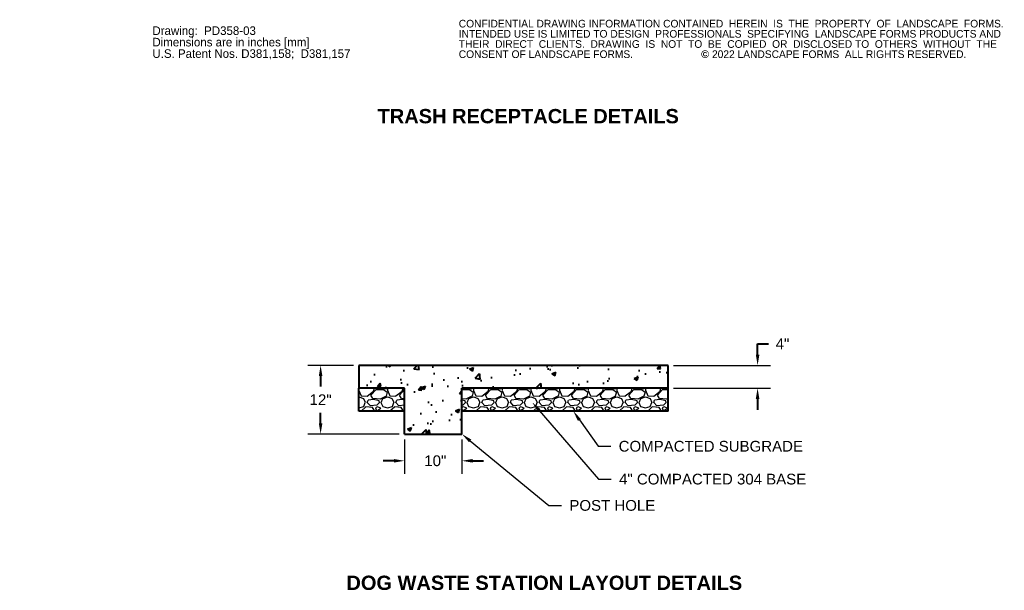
# Model space of a CAD drawing. Header units: feet. Extents: x -267 to 798, y -104 to 134.
# Tile 2 of 5: x 4 to 176, y -89 to 11. Entities that reach past the tile are written whole.
import ezdxf
from ezdxf import colors
from ezdxf.entities.mleader import LeaderData, LeaderLine
from ezdxf.math import Vec2, Vec3

# ---------------------------------------------------------------- set-up
doc = ezdxf.new("R2010")
doc.units = ezdxf.units.FT
doc.header["$LTSCALE"] = 20
doc.header["$MEASUREMENT"] = 0
doc.linetypes.add('SLD-Solid', pattern=[0])
doc.layers.add('LANDSCAPEFORMS', color=7, linetype='SLD-Solid')
doc.layers.add('MCD-TEXT', color=7, linetype='Continuous')
doc.layers.add('MCD-P-CONC', color=253, linetype='Continuous', lineweight=40)
doc.styles.add('MCD basic', font='arial.ttf', dxfattribs={"height": 0.125})
doc.styles.add('SLDTEXTSTYLE0', font='txt')
doc.styles.add('SLDTEXTSTYLE1', font='txt')
doc.dimstyles.new('MCD-ENG', dxfattribs={"dimtxt": 0.125, "dimasz": 0.125, "dimexe": 0.15, "dimexo": 0.0625, "dimgap": 0.09, "dimtad": 0, "dimzin": 0, "dimdsep": 46, "dimtxsty": 'MCD basic', "dimcen": 0.09, "dimclrd": 256, "dimclre": 256, "dimclrt": 256, "dimadec": 1, "dimazin": 1, "dimtfac": 1, "dimtofl": 0, "dimtmove": 0, "dimatfit": 3, "dimfxl": 1, "dimtolj": 1, "dimtzin": 0, "dimlwd": -1, "dimarcsym": 0})

# ---------------------------------------------------------------- blocks, each defined once
blk = doc.blocks.new('*D89')
at = {"layer": 'Defpoints', "color": 0, "ltscale": 0.25, "transparency": 16777216}
for p in [(117.6632589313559, -49.49925726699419), (117.6632589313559, -53.49925726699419), (133.2646348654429, -53.49925726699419)]:
    blk.add_point(p, dxfattribs=at)
at = {"layer": 'MCD-P-CONC', "ltscale": 0.25, "transparency": 16777216}
for p, q in [((133.2646348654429, -47.62425726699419), (133.2646348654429, -45.74925726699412)), ((133.2646348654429, -45.74925726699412), (135.1396348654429, -45.74925726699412)), ((133.2646348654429, -55.37425726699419), (133.2646348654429, -57.24925726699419))]:
    blk.add_line(p, q, dxfattribs=at)
at = {"layer": 'MCD-P-CONC', "lineweight": -2, "ltscale": 0.25, "transparency": 16777216}
for p, q in [((118.6007589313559, -49.49925726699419), (135.5146348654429, -49.49925726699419)), ((118.6007589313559, -53.49925726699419), (135.5146348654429, -53.49925726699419))]:
    blk.add_line(p, q, dxfattribs=at)
at = {"layer": 'MCD-P-CONC', "ltscale": 0.25, "transparency": 16777216}
for points in [[(132.9521348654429, -47.62425726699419), (133.5771348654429, -47.62425726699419), (133.2646348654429, -49.49925726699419)], [(132.9521348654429, -55.37425726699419), (133.5771348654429, -55.37425726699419), (133.2646348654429, -53.49925726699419)]]:
    blk.add_solid(points, dxfattribs=at)
at = {"layer": 'MCD-P-CONC', "ltscale": 0.25, "transparency": 16777216, "insert": (137.6049145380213, -45.74925726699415), "char_height": 1.875, "attachment_point": 5, "style": 'MCD basic'}
blk.add_mtext('\\A1;4"', dxfattribs=at)
blk = doc.blocks.new('*D90')
at = {"layer": 'Defpoints', "color": 0, "ltscale": 0.25, "transparency": 16777216}
for p in [(57.00587517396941, -49.49925726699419), (63.66325893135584, -49.49925726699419), (71.66325893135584, -61.49925726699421)]:
    blk.add_point(p, dxfattribs=at)
at = {"layer": 'MCD-P-CONC', "lineweight": -2, "ltscale": 0.25, "transparency": 16777216}
for p, q in [((62.72575893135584, -49.49925726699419), (54.75587517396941, -49.49925726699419)), ((70.72575893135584, -61.49925726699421), (54.75587517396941, -61.49925726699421))]:
    blk.add_line(p, q, dxfattribs=at)
at = {"layer": 'MCD-P-CONC', "ltscale": 0.25, "transparency": 16777216}
for p, q in [((57.00587517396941, -51.37425726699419), (57.00587517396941, -53.20757126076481)), ((57.00587517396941, -59.62425726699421), (57.00587517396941, -57.79094327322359))]:
    blk.add_line(p, q, dxfattribs=at)
for points in [[(56.69337517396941, -51.37425726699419), (57.31837517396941, -51.37425726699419), (57.00587517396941, -49.49925726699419)], [(56.69337517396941, -59.62425726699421), (57.31837517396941, -59.62425726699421), (57.00587517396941, -61.49925726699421)]]:
    blk.add_solid(points, dxfattribs=at)
at = {"layer": 'MCD-P-CONC', "ltscale": 0.25, "transparency": 16777216, "insert": (57.00587517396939, -55.4992572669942), "char_height": 1.875, "attachment_point": 5, "rotation": 359, "style": 'MCD basic'}
blk.add_mtext('\\A1;12"', dxfattribs=at)
blk = doc.blocks.new('*D91')
at = {"layer": 'Defpoints', "color": 0, "ltscale": 0.25, "transparency": 16777216}
for p in [(71.66325893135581, -61.49925726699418), (81.66325893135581, -61.49925726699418), (81.66325893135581, -66.16842974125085)]:
    blk.add_point(p, dxfattribs=at)
at = {"layer": 'MCD-P-CONC', "lineweight": -2, "ltscale": 0.25, "transparency": 16777216}
for p, q in [((71.66325893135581, -62.43675726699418), (71.66325893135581, -68.41842974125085)), ((81.66325893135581, -62.43675726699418), (81.66325893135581, -68.41842974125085))]:
    blk.add_line(p, q, dxfattribs=at)
at = {"layer": 'MCD-P-CONC', "ltscale": 0.25, "transparency": 16777216}
for p, q in [((69.78825893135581, -66.16842974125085), (67.91325893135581, -66.16842974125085)), ((83.53825893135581, -66.16842974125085), (85.41325893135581, -66.16842974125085))]:
    blk.add_line(p, q, dxfattribs=at)
for points in [[(69.78825893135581, -65.85592974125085), (69.78825893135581, -66.48092974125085), (71.66325893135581, -66.16842974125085)], [(83.53825893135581, -65.85592974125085), (83.53825893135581, -66.48092974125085), (81.66325893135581, -66.16842974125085)]]:
    blk.add_solid(points, dxfattribs=at)
at = {"layer": 'MCD-P-CONC', "ltscale": 0.25, "transparency": 16777216, "insert": (77.02479587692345, -66.16842974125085), "char_height": 1.875, "attachment_point": 5, "style": 'MCD basic'}
blk.add_mtext('\\A1;10"', dxfattribs=at)
blk = doc.blocks.new('SW_NOTE_0')
at = {"layer": 'LANDSCAPEFORMS', "color": 0, "char_height": 1.5, "attachment_point": 1, "style": 'SLDTEXTSTYLE0'}
for s, insert in [('Drawing:  PD358-03', (0, 2.100840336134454)), ('Dimensions are in inches [mm]', (0, 0.1008403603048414)), ('U.S. Patent Nos. D381,158;  D381,157', (0, -1.899159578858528))]:
    blk.add_mtext(s, dxfattribs=dict(at, insert=insert))
blk = doc.blocks.new('SW_NOTE_0_1')
at = {"layer": 'LANDSCAPEFORMS', "color": 0, "char_height": 1.333333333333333, "attachment_point": 1, "style": 'SLDTEXTSTYLE1'}
for s, insert in [('CONFIDENTIAL DRAWING INFORMATION CONTAINED  HEREIN  IS  THE  PROPERTY  OF  LANDSCAPE  FORMS.  ', (0, 1.867413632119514)), ('INTENDED USE IS LIMITED TO DESIGN  PROFESSIONALS  SPECIFYING  LANDSCAPE FORMS PRODUCTS AND ', (0, 0.08963587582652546)), ('THEIR  DIRECT  CLIENTS.  DRAWING  IS  NOT  TO  BE  COPIED  OR  DISCLOSED TO  OTHERS  WITHOUT  THE  ', (0, -1.688141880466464)), ('CONSENT OF LANDSCAPE FORMS.                        {\\fArial|b1|i0|c0|p34;© }2022 LANDSCAPE FORMS  ALL RIGHTS RESERVED.', (0, -3.465919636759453))]:
    blk.add_mtext(s, dxfattribs=dict(at, insert=insert))
blk = doc.blocks.new('*D105')
at = {"layer": 'Defpoints', "color": 0, "ltscale": 0.25, "transparency": 16777216}
for p in [(117.6632589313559, -49.49925726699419), (117.6632589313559, -53.49925726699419), (133.2646348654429, -53.49925726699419)]:
    blk.add_point(p, dxfattribs=at)
at = {"layer": 'MCD-P-CONC', "ltscale": 0.25, "transparency": 16777216}
for p, q in [((133.2646348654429, -47.62425726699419), (133.2646348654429, -45.74925726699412)), ((133.2646348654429, -45.74925726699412), (135.1396348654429, -45.74925726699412)), ((133.2646348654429, -55.37425726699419), (133.2646348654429, -57.24925726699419))]:
    blk.add_line(p, q, dxfattribs=at)
at = {"layer": 'MCD-P-CONC', "lineweight": -2, "ltscale": 0.25, "transparency": 16777216}
for p, q in [((118.6007589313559, -49.49925726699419), (135.5146348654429, -49.49925726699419)), ((118.6007589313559, -53.49925726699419), (135.5146348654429, -53.49925726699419))]:
    blk.add_line(p, q, dxfattribs=at)
at = {"layer": 'MCD-P-CONC', "ltscale": 0.25, "transparency": 16777216}
for points in [[(132.9521348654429, -47.62425726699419), (133.5771348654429, -47.62425726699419), (133.2646348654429, -49.49925726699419)], [(132.9521348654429, -55.37425726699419), (133.5771348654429, -55.37425726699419), (133.2646348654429, -53.49925726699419)]]:
    blk.add_solid(points, dxfattribs=at)
at = {"layer": 'MCD-P-CONC', "ltscale": 0.25, "transparency": 16777216, "insert": (137.6049145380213, -45.74925726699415), "char_height": 1.875, "attachment_point": 5, "style": 'MCD basic'}
blk.add_mtext('\\A1;4"', dxfattribs=at)

msp = doc.modelspace()

# ---------------------------------------------------------------- hatches: boundary and pattern name
at = {"layer": 'MCD-P-CONC', "ltscale": 0.25}
h = msp.add_hatch(dxfattribs=at)
h.set_pattern_fill('AR-CONC', color=256)
h.set_pattern_definition([(49.99999999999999, (-1.344416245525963, 49.00359496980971), (7.172601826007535, -0.6275213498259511), [0.75, -8.25]), (355, (-1.344416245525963, 49.00359496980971), (-1.38751333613, 7.521921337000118), [0.6, -6.6]), (100.45144446, (-0.746699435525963, 48.95130152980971), (5.78508846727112, 6.894399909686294), [0.6374019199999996, -7.011421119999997]), (46.18420000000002, (-1.344416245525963, 51.00359496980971), (10.67241330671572, -1.655192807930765), [1.124999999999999, -12.37499999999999]), (96.63563549, (-0.455048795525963, 50.86566189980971), (9.346619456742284, 9.741186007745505), [0.95610342, -10.5171376]), (351.1841639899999, (-1.344416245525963, 51.00359496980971), (9.346619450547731, 9.741186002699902), [0.9, -9.90000001]), (21, (-0.3444162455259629, 50.50359496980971), (5.969070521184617, -4.026188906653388), [0.75, -8.25]), (326.0000000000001, (-0.3444162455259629, 50.50359496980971), (2.433153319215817, 7.25150045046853), [0.6, -6.6]), (71.45144474, (0.1530062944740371, 50.16807922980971), (8.402223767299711, 3.225311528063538), [0.6374019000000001, -7.01142112]), (37.50000000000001, (-1.344416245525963, 49.00359496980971), (0.1215985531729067, 3.328938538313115), [0, -6.52, 0, -6.7, 0, -6.625]), (7.499999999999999, (-1.344416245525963, 49.00359496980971), (2.630695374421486, 3.944117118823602), [0, -3.82, 0, -6.37, 0, -2.525]), (327.5, (-3.574416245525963, 49.00359496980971), (5.33822436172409, -0.2255487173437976), [0, -2.5, 0, -7.8, 0, -10.35]), (317.5, (-4.574416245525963, 49.00359496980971), (5.831861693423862, 1.001049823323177), [0, -3.25, 0, -5.18, 0, -7.35])])
h.paths.add_polyline_path([(71.66325893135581, -61.49925726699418), (81.66325893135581, -61.49925726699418), (81.66325893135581, -53.49925726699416), (117.6632589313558, -53.49925726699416), (117.6632589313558, -49.49925726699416), (63.66325893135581, -49.49925726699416), (63.66325893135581, -53.49925726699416), (71.66325893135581, -53.49925726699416)])
at = {"layer": 'MCD-TEXT', "ltscale": 0.25}
h = msp.add_hatch(dxfattribs=at)
h.set_pattern_fill('GRAVEL', color=256, scale=5)
h.set_pattern_definition([(228.012787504, (2.255583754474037, 54.00359496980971), (-40.00000000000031, -45.00000000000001), [0.67268, -66.5954402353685]), (184.969740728, (1.805583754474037, 53.50359496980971), (59.99999999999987, 5.000000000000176), [1.15434, -114.27962380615]), (132.510447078, (0.655583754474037, 53.40359496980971), (50.00000000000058, -54.99999999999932), [0.8139400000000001, -80.5801629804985]), (267.273689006, (-1.294416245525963, 52.15359496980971), (5.000000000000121, 100.0000000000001), [1.051189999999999, -104.067790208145]), (292.833654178, (-1.344416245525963, 51.10359496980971), (-24.99999999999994, 60.00000000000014), [1.030774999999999, -102.0468656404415]), (357.273689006, (-0.9444162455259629, 50.15359496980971), (-100.0000000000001, 5.000000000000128), [1.051189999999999, -104.067790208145]), (37.6942404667, (0.105583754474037, 50.10359496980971), (-64.99999999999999, -49.99999999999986), [1.390145, -137.62424274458]), (72.2553283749, (1.205583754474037, 50.95359496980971), (35.00000000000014, 110), [1.312439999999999, -129.9316074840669]), (121.429565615, (1.605583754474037, 52.20359496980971), (-40.0000000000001, 64.99999999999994), [1.05475, -104.420365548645]), (175.236358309, (1.055583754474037, 53.10359496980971), (54.99999999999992, -5.00000000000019), [1.20416, -59.0038128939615]), (222.397437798, (-0.144416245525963, 53.20359496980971), (-59.99999999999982, -54.99999999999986), [1.55724, -154.1668750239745]), (138.814074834, (3.655583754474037, 52.10359496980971), (-35.00000000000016, 30), [0.5315049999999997, -52.61922406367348]), (171.46923439, (3.255583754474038, 52.45359496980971), (64.99999999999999, -9.999999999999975), [1.011185, -100.107557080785]), (225, (2.255583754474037, 52.60359496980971), (-5.551115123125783e-16, -4.999999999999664), [0.707105, -6.3639628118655]), (203.198590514, (1.905583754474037, 53.20359496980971), (24.99999999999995, 9.999999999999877), [0.38079, -37.6980755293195]), (291.801409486, (1.555583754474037, 53.05359496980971), (-4.99999999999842, 15.00000000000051), [0.538515, -26.3873090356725]), (30.96375653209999, (1.755583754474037, 52.55359496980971), (15.00000000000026, 9.999999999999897), [0.8746449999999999, -28.28011447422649]), (161.565051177, (2.505583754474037, 53.00359496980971), (10.00000000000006, -4.999999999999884), [0.6324549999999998, -15.17893330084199]), (16.389540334, (-1.344416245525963, 53.05359496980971), (49.99999999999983, 15.00000000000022), [0.886, -87.714225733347]), (70.3461759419, (-0.4944162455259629, 53.30359496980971), (-20.0000000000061, -55.00000000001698), [0.7433049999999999, -73.58703873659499]), (293.198590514, (2.505583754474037, 54.00359496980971), (-9.999999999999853, 24.99999999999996), [0.761575, -37.3172905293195]), (343.610459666, (2.805583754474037, 53.30359496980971), (-49.99999999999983, 15.00000000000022), [0.8859999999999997, -87.71422573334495]), (339.44395478, (-1.344416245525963, 49.95359496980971), (-25.00000000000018, 10.00000000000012), [0.8543999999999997, -41.86561872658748]), (294.775140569, (-0.5444162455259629, 49.65359496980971), (-25.00000000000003, 55.00000000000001), [0.71589, -70.87321531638]), (66.8014094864, (2.555583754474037, 49.00359496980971), (9.999999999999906, 24.99999999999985), [0.761575, -37.3172905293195]), (17.3540246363, (2.855583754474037, 49.70359496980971), (-64.99999999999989, -19.99999999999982), [0.838155, -82.97711807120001]), (69.44395478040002, (0.105583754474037, 49.00359496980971), (-10.00000000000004, -24.99999999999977), [0.4271999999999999, -42.29281872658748]), (101.309932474, (2.255583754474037, 49.00359496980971), (-4.999999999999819, 20.00000000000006), [0.25495, -25.240147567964]), (165.963756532, (2.205583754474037, 49.25359496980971), (14.99999999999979, -5.000000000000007), [1.030775, -19.5847531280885]), (186.009005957, (1.205583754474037, 49.50359496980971), (50.00000000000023, 4.999999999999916), [0.9552499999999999, -94.56961587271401]), (303.690067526, (1.755583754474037, 52.10359496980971), (-4.999999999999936, 9.999999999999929), [0.7211099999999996, -17.30664637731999]), (353.157226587, (2.155583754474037, 51.50359496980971), (85.00000000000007, -10.00000000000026), [1.25897, -124.6378131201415]), (60.9453959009, (3.405583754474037, 51.35359496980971), (-19.99999999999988, -34.99999999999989), [0.51478, -50.963370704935]), (90, (3.655583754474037, 51.80359496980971), (-4.999999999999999, 5), [0.3, -4.699999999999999]), (120.256437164, (1.105583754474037, 49.65359496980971), (20.00000000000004, -35.00000000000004), [0.69462, -68.76759994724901]), (48.01278750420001, (0.7555837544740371, 50.25359496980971), (40, 44.99999999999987), [1.34536, -65.92276023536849]), (0, (1.655583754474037, 51.25359496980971), (5, 5), [1.3, -3.7]), (325.3048464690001, (2.955583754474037, 51.25359496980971), (50.0000000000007, -34.99999999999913), [0.7905699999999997, -78.26637150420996]), (254.054604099, (3.605583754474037, 50.80359496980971), (-5.000000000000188, -20.00000000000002), [0.72801, -35.6725394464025]), (207.645975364, (3.405583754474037, 50.10359496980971), (-94.99999999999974, -50.00000000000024), [1.185325, -117.347370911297]), (175.42607874, (2.355583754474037, 49.55359496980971), (-64.99999999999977, 5.000000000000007), [1.253995, -124.1453670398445])])
h.paths.add_polyline_path([(71.66325893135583, -57.49925726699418), (71.66325893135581, -53.49925726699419), (63.66325893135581, -53.49925726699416), (63.66325893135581, -57.49925726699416)])
h.paths.add_polyline_path([(81.66325893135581, -53.49925726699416), (81.66325893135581, -57.49925726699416), (117.6632589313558, -57.49925726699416), (117.6632589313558, -53.49925726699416)])

# ---------------------------------------------------------------- linework, layer by layer
at = {"layer": 'MCD-P-CONC', "ltscale": 0.25}
for p, q in [((117.6632589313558, -49.49925726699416), (63.66325893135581, -49.49925726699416)), ((71.66325893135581, -53.49925726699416), (63.66325893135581, -53.49925726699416)), ((117.6632589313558, -53.49925726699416), (81.66325893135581, -53.49925726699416)), ((71.66325893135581, -57.49925726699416), (63.66325893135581, -57.49925726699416)), ((117.6632589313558, -57.49925726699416), (81.66325893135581, -57.49925726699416))]:
    msp.add_line(p, q, dxfattribs=at)
at = {"layer": 'MCD-P-CONC', "ltscale": 0.25, "flags": 128}
for points in [[(63.66325893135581, -49.49925726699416), (63.66325893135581, -53.49925726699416)], [(117.6632589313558, -57.49925726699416), (117.6632589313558, -49.49925726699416)], [(63.66325893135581, -57.49925726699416), (63.66325893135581, -53.49925726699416)], [(71.66325893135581, -61.49925726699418), (71.66325893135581, -53.49925726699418)], [(81.66325893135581, -61.49925726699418), (81.66325893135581, -53.49925726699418)], [(71.66325893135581, -61.49925726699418), (81.66325893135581, -61.49925726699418)]]:
    msp.add_lwpolyline(points, dxfattribs=at)

# ---------------------------------------------------------------- block references
at = {"layer": 'LANDSCAPEFORMS'}
for name, p in [('SW_NOTE_0_1', (81.11588932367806, 8.956306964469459)), ('SW_NOTE_0', (27.65223816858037, 7.57896889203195))]:
    msp.add_blockref(name, p, dxfattribs=at)

# ---------------------------------------------------------------- texts
at = {"layer": 'MCD-TEXT', "ltscale": 0.25, "char_height": 2.5, "style": 'MCD basic'}
for s, insert, width, attachment_point in [('{\\fArial|b1|i0|c0|p34;TRASH RECEPTACLE DETAILS}', (66.95023884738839, -4.744639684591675), 68.12928233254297, 1), ('{\\fArial|b1|i0|c0|p34;DOG WASTE STATION LAYOUT DETAILS}', (96.04468273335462, -87.48293616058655), 82.86473529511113, 5)]:
    msp.add_mtext(s, dxfattribs=dict(at, insert=insert, width=width, attachment_point=attachment_point))

# ---------------------------------------------------------------- dimensions: what is measured, and where the dimension line sits
at = {"layer": 'MCD-P-CONC', "ltscale": 0.25}
for picture in ['*D89', '*D105']:
    dim = msp.add_linear_dim(base=(133.2646348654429, -53.49925726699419), p1=(117.6632589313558, -49.49925726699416), p2=(117.6632589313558, -53.49925726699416), angle=90, text='4"', dimstyle='MCD-ENG', override={"dimtoh": 1, "dimpost": "'"}, dxfattribs=at)
    dim.commit()
    dim.dimension.update_dxf_attribs({"geometry": picture, "text_midpoint": (137.6049145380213, -45.74925726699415), "dimtype": 160})
dim = msp.add_linear_dim(base=(57.00587517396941, -49.49925726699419), p1=(71.66325893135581, -61.49925726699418), p2=(63.66325893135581, -49.49925726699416), angle=90, text='12"', dimstyle='MCD-ENG', override={"dimtih": 1, "dimpost": "'"}, dxfattribs=at)
dim.commit()
dim.dimension.update_dxf_attribs({"geometry": '*D90', "text_midpoint": (57.00587517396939, -55.4992572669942), "text_rotation": 359})
dim = msp.add_linear_dim(base=(81.66325893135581, -66.16842974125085), p1=(71.66325893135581, -61.49925726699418), p2=(81.66325893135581, -61.49925726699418), text='10"', dimstyle='MCD-ENG', override={"dimpost": "'"}, dxfattribs=at)
dim.commit()
dim.dimension.update_dxf_attribs({"geometry": '*D91', "text_midpoint": (77.02479587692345, -66.16842974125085), "dimtype": 160})

# ---------------------------------------------------------------- leaders
at = {"layer": 'MCD-TEXT', "ltscale": 0.25}
ml = msp.add_multileader_mtext('Standard', dxfattribs=at)
ml.set_content('6" CONCRETE SLAB', color=256, style='MCD basic')
ml.set_leader_properties()
ml.build(insert=Vec2(0, 0))
ml.multileader.update_dxf_attribs({"dogleg_length": 0.15, "arrow_head_size": 1.875, "scale": 15})
ctx = ml.context
ctx.base_point, ctx.scale, ctx.char_height, ctx.arrow_head_size, ctx.landing_gap_size, ctx.plane_origin = Vec3(394.8885780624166, -43.91794861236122), 15, 1.875, 1.875, 1.35, Vec3(438.4985144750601, -59.80271792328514)
ctx.text_align_type = 2
notes = []
notes.append((ctx, [(1, (1, 1, 0), (424.8390043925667, -43.91794861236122), (-1, 0), 2.25, [(0, [(430.4000259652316, -50.38491150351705)], 0, [])])]))
ctx.mtext.insert, ctx.mtext.width, ctx.mtext.alignment, ctx.mtext.flow_direction = Vec3(421.2390043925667, -42.96446123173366), 45.89470291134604, 3, 5
ml = msp.add_multileader_mtext('Standard', dxfattribs=at)
ml.set_content('DOG WASTE STATION\\PSEE DETAIL', color=256, style='MCD basic')
ml.set_leader_properties()
ml.build(insert=Vec2(0, 0))
ml.multileader.update_dxf_attribs({"dogleg_length": 0.15, "arrow_head_size": 1.875, "scale": 15})
ctx = ml.context
ctx.base_point, ctx.scale, ctx.char_height, ctx.arrow_head_size, ctx.landing_gap_size, ctx.plane_origin = Vec3(405.3803665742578, -66.04634815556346), 15, 1.875, 1.875, 1.35, Vec3(443.087985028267, -49.90494400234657)
ctx.text_align_type = 2
notes.append((ctx, [(1, (1, 1, 0), (438.0000459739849, -66.04634815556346), (-1, 0), 2.25, [(0, [(443.087985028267, -49.90494400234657)], 0, [])])]))
ctx.mtext.insert, ctx.mtext.width, ctx.mtext.alignment, ctx.mtext.flow_direction = Vec3(434.4000459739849, -65.0928607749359), 45.89470291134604, 3, 5
ml = msp.add_multileader_mtext('Standard', dxfattribs=at)
ml.set_content('4" COMPACTED 304 BASE', color=256, style='MCD basic')
ml.set_leader_properties()
ml.build(insert=Vec2(0, 0))
ml.multileader.update_dxf_attribs({"dogleg_length": 0.15, "arrow_head_size": 1.875, "scale": 15})
ctx = ml.context
ctx.base_point, ctx.scale, ctx.char_height, ctx.arrow_head_size, ctx.landing_gap_size, ctx.plane_origin = Vec3(107.7406304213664, -69.37963008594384), 15, 1.875, 1.875, 1.35, Vec3(83.99739008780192, -57.49925726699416)
notes.append((ctx, [(0, (1, 1, 0), (105.4906304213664, -69.37963008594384), (1, 0), 2.25, [(0, [(93.93494997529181, -55.95710805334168)], 0, [])])]))
ctx.mtext.insert, ctx.mtext.width, ctx.mtext.flow_direction = Vec3(109.0906304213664, -68.42550321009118), 45.89470291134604, 5
ml = msp.add_multileader_mtext('Standard', dxfattribs=at)
ml.set_content('COMPACTED SUBGRADE', color=256, style='MCD basic')
ml.set_leader_properties()
ml.build(insert=Vec2(0, 0))
ml.multileader.update_dxf_attribs({"dogleg_length": 0.15, "arrow_head_size": 1.875, "scale": 15})
ctx = ml.context
ctx.base_point, ctx.scale, ctx.char_height, ctx.arrow_head_size, ctx.landing_gap_size, ctx.plane_origin = Vec3(107.6726001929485, -63.63918024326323), 15, 1.875, 1.875, 1.35, Vec3(108.269985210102, -57.49925726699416)
notes.append((ctx, [(0, (1, 1, 0), (105.4226001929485, -63.63918024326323), (1, 0), 2.25, [(0, [(101.0936284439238, -57.49925726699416)], 0, [])])]))
ctx.mtext.insert, ctx.mtext.width, ctx.mtext.flow_direction = Vec3(109.0226001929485, -62.68569286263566), 45.89470291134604, 5
ml = msp.add_multileader_mtext('Standard', dxfattribs=at)
ml.set_content('POST HOLE', color=256, style='MCD basic')
ml.set_leader_properties()
ml.build(insert=Vec2(0, 0))
ml.multileader.update_dxf_attribs({"dogleg_length": 0.15, "arrow_head_size": 1.875, "scale": 15})
ctx = ml.context
ctx.base_point, ctx.scale, ctx.char_height, ctx.arrow_head_size, ctx.landing_gap_size, ctx.plane_origin = Vec3(99.06893937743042, -73.96829191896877), 15, 1.875, 1.875, 1.35, Vec3(71.72569904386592, -63.04140648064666)
notes.append((ctx, [(0, (1, 1, 0), (96.81893937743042, -73.96829191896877), (1, 0), 2.25, [(0, [(81.66325893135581, -61.49925726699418)], 0, [])])]))
ctx.mtext.insert, ctx.mtext.width, ctx.mtext.flow_direction = Vec3(100.4189393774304, -73.01480453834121), 15.80549287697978, 5
for ctx, leaders in notes:
    for number, flags, end, landing, length, lines in leaders:
        leader = LeaderData()
        leader.index, (leader.has_last_leader_line, leader.has_dogleg_vector, leader.attachment_direction) = number, flags
        leader.last_leader_point, leader.dogleg_vector, leader.dogleg_length = Vec3(end), Vec3(landing), length
        for number, points, colour, breaks in lines:
            line = LeaderLine()
            line.index, line.vertices, line.color, line.breaks = number, Vec3.list(points), colors.encode_raw_color(colour), breaks
            leader.lines.append(line)
        ctx.leaders.append(leader)

doc.saveas('drawing.dxf')
